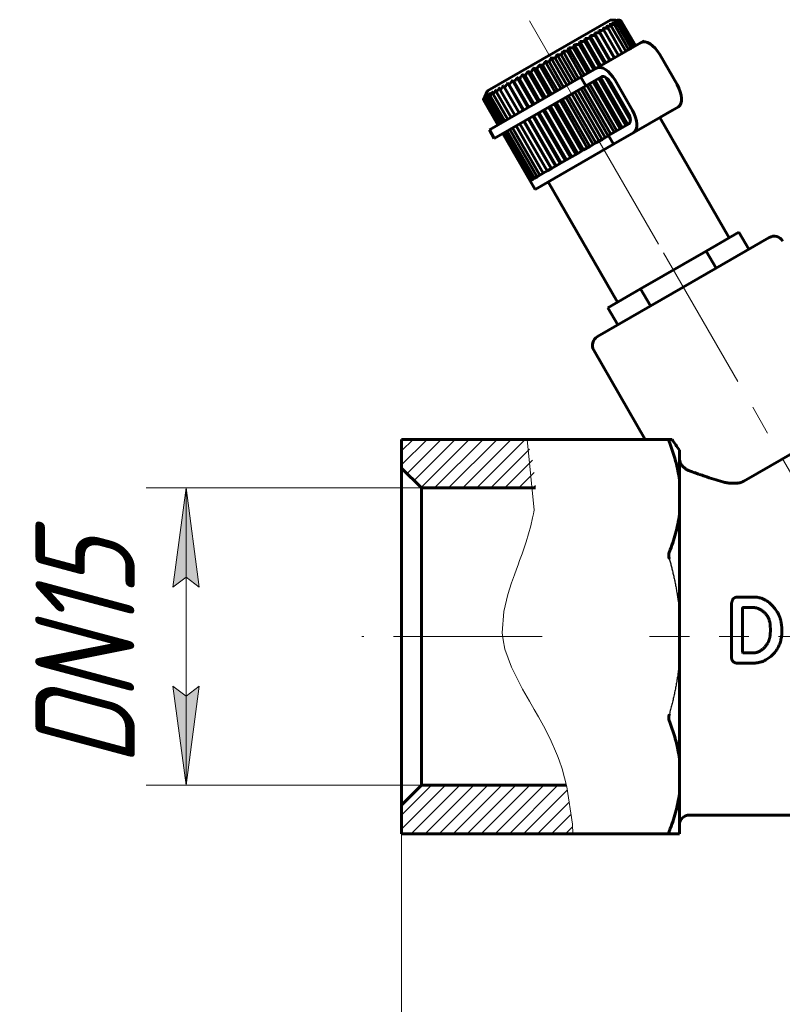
# Model space of a CAD drawing. Header units: millimetres. Extents: x 0 to 210, y 0 to 297.
# Tile 3 of 6: x 45 to 84, y 121 to 170. Entities that reach past the tile are written whole.
import ezdxf

# ---------------------------------------------------------------- set-up
doc = ezdxf.new("R2010")
doc.units = ezdxf.units.MM
for name, pattern in [('K5LT-1', [0]), ('K5LT_AXLED', [12, 7.5, -1.5, 1.5, -1.5]), ('K5LT_BASIC', [0]), ('K5LT_THIN', [0]), ('K5LT_THIN_INCLUDED_TO_HATCHING', [0])]:
    doc.linetypes.add(name, pattern=pattern)
doc.layers.add('Системный слой', color=7, linetype='Continuous')
doc.layers.add('Системный слой (1)', color=7, linetype='Continuous', true_color=0x6c6c6c)
doc.styles.add('KDIMTEXTSTYLE', font='txt', dxfattribs={"width": 0.96, "oblique": 15, "height": 5})
doc.styles.add('KTEXTSTYLE', font='txt', dxfattribs={"width": 0.96, "height": 5})
doc.dimstyles.new('KDIMSTYLE (1.00)', dxfattribs={"dimtxt": 5, "dimasz": 1, "dimexe": 2, "dimexo": 0, "dimgap": 1, "dimtad": 1, "dimtxsty": 'KDIMTEXTSTYLE', "dimsah": 1, "dimcen": 0, "dimdle": 1, "dimadec": 0, "dimazin": 0, "dimtfac": 0.667, "dimtmove": 0, "dimatfit": 3, "dimfxl": 1, "dimtvp": 1, "dimtolj": 1, "dimtzin": 0, "dimarcsym": 0})

# ---------------------------------------------------------------- blocks, each defined once
blk = doc.blocks.new('U2')
at = {"layer": 'Системный слой (1)', "color": 143, "linetype": 'K5LT_BASIC', "lineweight": 60, "true_color": 0x33acca}
for p, q in [((77.989, 165.658), (77.339, 165.283)), ((75.006, 163.936), (71.061, 161.658))]:
    blk.add_line(p, q, dxfattribs=at)
blk = doc.blocks.new('U3')
at = {"layer": 'Системный слой (1)', "color": 143, "linetype": 'K5LT_BASIC', "lineweight": 60, "true_color": 0x33acca}
for p, q in [((82.855, 159.23), (78.525, 156.73)), ((78.525, 156.73), (74.195, 154.23))]:
    blk.add_line(p, q, dxfattribs=at)
blk = doc.blocks.new('U4')
at = {"layer": 'Системный слой (1)', "color": 143, "linetype": 'K5LT_BASIC', "lineweight": 60, "true_color": 0x33acca}
for p, q in [((76.058, 168.873), (75.989, 168.834)), ((76.547, 169.156), (76.1, 168.898)), ((75.893, 168.778), (75.771, 168.708)), ((73.362, 167.317), (68.753, 164.656))]:
    blk.add_line(p, q, dxfattribs=at)
blk = doc.blocks.new('U7')
at = {"layer": 'Системный слой (1)', "color": 7, "linetype": 'K5LT_THIN_INCLUDED_TO_HATCHING', "lineweight": 18, "true_color": 0xffffff}
for p, q in [((70.654, 149.051), (71.004, 145.477)), ((70.934, 145.087), (70.841, 144.685)), ((70.972, 145.288), (70.934, 145.087)), ((70.99, 145.389), (70.972, 145.288)), ((71.004, 145.477), (70.99, 145.389)), ((70.841, 144.685), (70.608, 143.889)), ((70.608, 143.889), (70.398, 143.277)), ((70.398, 143.277), (70.279, 142.947)), ((70.198, 142.724), (70.116, 142.5)), ((70.279, 142.947), (70.198, 142.724)), ((70.012, 142.213), (69.87, 141.808)), ((70.116, 142.5), (70.012, 142.213)), ((69.87, 141.808), (69.683, 141.22)), ((69.683, 141.22), (69.478, 140.362)), ((69.478, 140.362), (69.406, 139.288)), ((69.406, 139.288), (69.415, 139.171)), ((69.415, 139.171), (69.444, 138.938)), ((69.444, 138.938), (69.54, 138.477)), ((69.54, 138.477), (69.863, 137.563)), ((69.863, 137.563), (70.424, 136.451)), ((70.424, 136.451), (70.773, 135.839)), ((70.773, 135.839), (71.009, 135.433)), ((71.009, 135.433), (71.224, 135.057)), ((71.224, 135.057), (71.478, 134.598)), ((71.478, 134.598), (71.81, 133.953)), ((71.81, 133.953), (72.143, 133.204)), ((72.143, 133.204), (72.185, 133.096)), ((72.185, 133.096), (72.267, 132.878)), ((72.267, 132.878), (72.416, 132.435)), ((72.416, 132.435), (72.661, 131.524)), ((72.661, 131.524), (72.938, 129.642)), ((72.938, 129.642), (72.963, 129.157))]:
    blk.add_line(p, q, dxfattribs=at)
blk = doc.blocks.new('D0')
at = {"layer": 'Системный слой (1)'}
for points in [[(54.124, 141.604), (53.465, 146.604), (52.807, 141.604), (53.465, 142.104)], [(53.465, 131.604), (54.124, 136.604), (53.465, 136.104), (52.807, 136.604)]]:
    blk.add_hatch(color=7, dxfattribs=at).paths.add_polyline_path(points)
at = {"layer": 'Системный слой (1)', "color": 7, "linetype": 'K5LT_THIN', "lineweight": 18, "true_color": 0xffffff}
for p, q in [((65.332, 146.604), (51.465, 146.604)), ((52.807, 141.604), (53.465, 146.604)), ((53.465, 146.604), (54.124, 141.604)), ((53.465, 146.604), (53.465, 131.604)), ((53.465, 142.104), (52.807, 141.604)), ((54.124, 141.604), (53.465, 142.104)), ((53.465, 131.604), (52.807, 136.604)), ((52.807, 136.604), (53.465, 136.104)), ((53.465, 136.104), (54.124, 136.604)), ((54.124, 136.604), (53.465, 131.604)), ((65.332, 131.604), (51.465, 131.604))]:
    blk.add_line(p, q, dxfattribs=at)
blk.add_wipeout([(52.465, 132.572), (45.084, 132.572), (45.084, 145.114), (52.465, 145.114)]).dxf.layer = 'Системный слой (1)'
at = {"layer": 'Системный слой (1)', "color": 7, "insert": (45.878, 132.572), "char_height": 5, "attachment_point": 1, "rotation": 90, "style": 'KTEXTSTYLE'}
blk.add_mtext('\\fArial|b0|c204|p34;\\H5.0;\\W1.000;\\Q15;\\fGOST Type AU|b0|i0|c204|p34;\\Q15;\\W0.960;DN15', dxfattribs=at)
blk = doc.blocks.new('KDIMARROW_01')
at = {"layer": 'Системный слой'}
blk.add_hatch(color=0, dxfattribs=at).paths.add_polyline_path([(-5, -0.658), (0, 0), (-5, 0.658), (-4.5, 0)])
at = {"layer": 'Системный слой', "color": 0, "linetype": 'K5LT_THIN', "lineweight": 18}
for p, q in [((-4.5, 0), (-5, 0.658)), ((-5, 0.658), (0, 0)), ((0, 0), (-5, -0.658)), ((-5, -0.658), (-4.5, 0))]:
    blk.add_line(p, q, dxfattribs=at)
at = {"layer": 'Системный слой (1)', "color": 0, "linetype": 'K5LT_THIN', "lineweight": 18}
blk.add_line((110.17, 139.104), (109.17, 139.104), dxfattribs=at)
blk = doc.blocks.new('D1')
at = {"layer": 'Системный слой (1)'}
for points in [[(68.832, 113.092), (69.332, 113.75), (64.332, 113.092), (69.332, 112.434)], [(140.332, 113.092), (135.332, 113.75), (135.832, 113.092), (135.332, 112.434)]]:
    blk.add_hatch(color=7, dxfattribs=at).paths.add_polyline_path(points)
at = {"layer": 'Системный слой (1)', "color": 7, "linetype": 'K5LT_THIN', "lineweight": 18, "true_color": 0xffffff}
for p, q in [((140.332, 139.104), (140.332, 111.092)), ((64.332, 130.604), (64.332, 111.092)), ((64.332, 113.092), (69.332, 113.75)), ((69.332, 113.75), (68.832, 113.092)), ((135.832, 113.092), (135.332, 113.75)), ((135.332, 113.75), (140.332, 113.092)), ((69.332, 112.434), (64.332, 113.092)), ((64.332, 113.092), (140.332, 113.092)), ((68.832, 113.092), (69.332, 112.434)), ((140.332, 113.092), (135.332, 112.434)), ((135.332, 112.434), (135.832, 113.092))]:
    blk.add_line(p, q, dxfattribs=at)
blk.add_wipeout([(98.181, 114.092), (98.181, 121.474), (106.151, 121.474), (106.151, 114.092)]).dxf.layer = 'Системный слой (1)'
at = {"layer": 'Системный слой (1)', "color": 7, "insert": (98.181, 120.679), "char_height": 5, "attachment_point": 1, "style": 'KTEXTSTYLE'}
blk.add_mtext('\\fArial|b0|c204|p34;\\H5.0;\\W1.000;\\Q15;\\fGOST Type AU|b0|i0|c204|p34;\\Q15;\\W0.960;76', dxfattribs=at)

msp = doc.modelspace()

# ---------------------------------------------------------------- hatches: boundary and pattern name
at = {"layer": 'Системный слой (1)'}
h = msp.add_hatch(dxfattribs=at)
h.set_pattern_fill('', angle=45, style=0, pattern_type=0)
h.set_pattern_definition([(45, (0, 0), (-0.3535534, 0.3535534), [])])
h.paths.add_polyline_path([(72.643, 131.604), (65.332, 131.604), (64.332, 130.604), (64.332, 129.157), (72.963, 129.157)])
h.paths.add_polyline_path([(65.332, 146.604), (71.082, 146.604), (70.971, 147.816), (70.654, 149.051), (64.332, 149.051), (64.332, 147.604)])

# ---------------------------------------------------------------- linework, layer by layer
at = {"layer": 'Системный слой (1)', "color": 143, "linetype": 'K5LT_BASIC', "lineweight": 60, "true_color": 0x33acca}
for p, q in [((68.667, 166.627), (74.883, 170.216)), ((74.883, 170.216), (75.378, 170.18)), ((75.624, 168.623), (74.888, 169.897)), ((75.771, 168.708), (75.035, 169.982)), ((75.893, 168.778), (75.157, 170.053)), ((75.989, 168.834), (75.253, 170.108)), ((76.058, 168.873), (75.322, 170.148)), ((76.1, 168.898), (75.364, 170.172)), ((76.114, 168.906), (75.378, 170.18)), ((74.615, 168.04), (73.827, 169.405)), ((74.848, 168.175), (74.06, 169.539)), ((74.81, 168.153), (74.074, 169.427)), ((75.063, 168.299), (74.275, 169.664)), ((75.044, 168.288), (74.308, 169.562)), ((75.259, 168.412), (74.471, 169.777)), ((74.471, 169.777), (74.523, 169.686)), ((75.259, 168.412), (74.523, 169.686)), ((75.452, 168.524), (74.717, 169.798)), ((73.828, 167.586), (73.04, 168.951)), ((74.011, 167.692), (73.276, 168.966)), ((74.103, 167.744), (73.315, 169.109)), ((74.291, 167.853), (73.556, 169.128)), ((74.366, 167.896), (73.578, 169.261)), ((74.558, 168.007), (73.822, 169.282)), ((76.403, 169.073), (74.153, 167.774)), ((76.575, 169.107), (76.547, 169.156)), ((72.957, 167.083), (72.169, 168.448)), ((73.115, 167.174), (72.379, 168.449)), ((73.253, 167.254), (72.465, 168.619)), ((73.421, 167.351), (72.685, 168.625)), ((73.544, 167.422), (72.756, 168.787)), ((73.72, 167.524), (72.985, 168.798)), ((78.211, 166.941), (77.336, 168.457)), ((72.064, 166.567), (71.276, 167.932)), ((72.185, 166.637), (71.449, 167.912)), ((72.36, 166.738), (71.572, 168.103)), ((72.494, 166.816), (71.759, 168.09)), ((72.658, 166.911), (71.87, 168.275)), ((72.805, 166.995), (72.069, 168.27)), ((71.212, 166.076), (70.424, 167.441)), ((71.288, 166.12), (70.553, 167.394)), ((71.488, 166.235), (70.7, 167.599)), ((71.579, 166.288), (70.844, 167.562)), ((71.772, 166.399), (70.984, 167.764)), ((71.879, 166.461), (71.143, 167.735)), ((73.362, 167.317), (74.153, 167.774)), ((69.003, 164.223), (73.612, 166.884)), ((69.52, 166.798), (69.46, 166.884)), ((70.248, 165.519), (69.46, 166.884)), ((70.465, 165.644), (69.677, 167.009)), ((70.49, 165.659), (69.754, 166.933)), ((70.699, 165.779), (69.911, 167.144)), ((70.742, 165.804), (70.006, 167.078)), ((70.949, 165.924), (70.161, 167.288)), ((71.008, 165.958), (70.273, 167.232)), ((73.362, 167.317), (73.612, 166.884)), ((74.403, 167.341), (73.612, 166.884)), ((75.046, 164.536), (73.671, 166.918)), ((75.169, 164.607), (73.794, 166.989)), ((75.345, 164.709), (73.97, 167.091)), ((75.453, 164.771), (74.078, 167.153)), ((75.636, 164.877), (74.261, 167.259)), ((75.728, 164.93), (74.353, 167.311)), ((75.859, 165.138), (74.599, 167.321)), ((75.79, 165.429), (74.816, 167.116)), ((75.745, 165.517), (74.87, 167.033)), ((75.086, 167.158), (75.961, 165.642)), ((68.667, 166.627), (68.45, 166.18)), ((69.529, 165.104), (68.793, 166.378)), ((69.676, 165.189), (68.94, 166.463)), ((69.847, 165.288), (69.112, 166.562)), ((70.041, 165.399), (69.305, 166.674)), ((70.256, 165.523), (69.52, 166.798)), ((74.119, 164.001), (72.744, 166.383)), ((74.283, 164.096), (72.908, 166.478)), ((74.43, 164.181), (73.055, 166.562)), ((74.582, 164.268), (73.207, 166.65)), ((74.74, 164.359), (73.365, 166.741)), ((74.878, 164.439), (73.503, 166.821)), ((69.186, 164.906), (68.45, 166.18)), ((69.2, 164.914), (68.464, 166.188)), ((69.241, 164.938), (68.506, 166.212)), ((69.311, 164.978), (68.575, 166.252)), ((69.407, 165.033), (68.671, 166.308)), ((73.397, 163.584), (72.022, 165.966)), ((73.504, 163.646), (72.129, 166.028)), ((73.689, 163.753), (72.314, 166.134)), ((73.81, 163.823), (72.435, 166.204)), ((73.985, 163.924), (72.61, 166.305)), ((72.367, 162.989), (70.992, 165.371)), ((72.574, 163.109), (71.199, 165.491)), ((72.633, 163.143), (71.258, 165.525)), ((72.837, 163.261), (71.462, 165.643)), ((72.913, 163.305), (71.538, 165.687)), ((73.113, 163.42), (71.738, 165.802)), ((73.204, 163.473), (71.829, 165.855)), ((76.028, 164.526), (78.278, 165.825)), ((71.666, 162.585), (70.291, 164.966)), ((71.873, 162.705), (70.498, 165.086)), ((71.881, 162.709), (70.506, 165.09)), ((72.09, 162.83), (70.715, 165.211)), ((72.115, 162.844), (70.74, 165.226)), ((72.324, 162.965), (70.949, 165.346)), ((74.756, 164.369), (75.778, 164.959)), ((77.339, 165.283), (80.839, 159.221)), ((69.003, 164.223), (68.753, 164.656)), ((70.811, 162.091), (69.436, 164.473)), ((70.825, 162.099), (69.45, 164.481)), ((70.866, 162.123), (69.491, 164.505)), ((70.936, 162.163), (69.561, 164.545)), ((71.032, 162.219), (69.657, 164.6)), ((71.154, 162.289), (69.779, 164.671)), ((71.301, 162.374), (69.926, 164.756)), ((71.472, 162.473), (70.097, 164.855)), ((74.756, 164.369), (74.74, 164.359)), ((74.756, 164.369), (75.006, 163.936)), ((76.028, 164.526), (75.006, 163.936)), ((74.119, 164.001), (73.81, 163.823)), ((74.43, 164.181), (74.119, 164.001)), ((74.74, 164.359), (74.43, 164.181)), ((73.204, 163.473), (72.913, 163.305)), ((73.504, 163.646), (73.204, 163.473)), ((73.81, 163.823), (73.504, 163.646)), ((72.367, 162.989), (72.115, 162.844)), ((72.633, 163.143), (72.367, 162.989)), ((72.913, 163.305), (72.633, 163.143)), ((71.472, 162.473), (71.301, 162.374)), ((71.666, 162.585), (71.472, 162.473)), ((71.881, 162.709), (71.666, 162.585)), ((72.115, 162.844), (71.881, 162.709)), ((70.825, 162.099), (70.811, 162.091)), ((70.811, 162.091), (71.061, 161.658)), ((70.866, 162.123), (70.825, 162.099)), ((70.936, 162.163), (70.866, 162.123)), ((71.032, 162.219), (70.936, 162.163)), ((71.154, 162.289), (71.032, 162.219)), ((71.301, 162.374), (71.154, 162.289)), ((71.71, 162.033), (75.21, 155.971)), ((81.327, 159.502), (79.676, 158.549)), ((81.827, 158.636), (81.327, 159.502)), ((79.676, 158.549), (76.374, 156.643)), ((80.176, 157.683), (79.676, 158.549)), ((76.374, 156.643), (74.723, 155.689)), ((76.874, 155.777), (76.374, 156.643)), ((75.223, 154.823), (74.723, 155.689)), ((74.012, 153.547), (76.607, 149.051)), ((81.581, 146.947), (87.855, 150.57)), ((70.654, 149.051), (64.332, 149.051)), ((64.332, 149.051), (64.332, 147.604)), ((70.654, 149.051), (77.824, 149.051)), ((77.96, 149.051), (77.824, 149.051)), ((78.332, 147.008), (78.332, 148.512)), ((65.332, 146.604), (64.332, 147.604)), ((64.332, 130.604), (64.332, 147.604)), ((78.332, 145.268), (78.332, 147.008)), ((71.082, 146.604), (65.332, 146.604)), ((65.332, 146.604), (65.332, 131.604)), ((78.332, 140.335), (78.332, 145.268)), ((81.219, 141.09), (81.302, 141.094)), ((82.094, 141.094), (81.302, 141.094)), ((80.96, 138.033), (80.96, 140.778)), ((81.507, 138.297), (81.514, 140.541)), ((82.056, 140.567), (81.54, 140.567)), ((78.332, 137.874), (78.332, 140.335)), ((82.914, 139.378), (82.914, 139.537)), ((81.533, 138.282), (81.507, 138.297)), ((82.056, 138.282), (81.533, 138.282)), ((78.332, 132.94), (78.332, 137.874)), ((81.989, 137.755), (81.262, 137.755)), ((78.332, 131.201), (78.332, 132.94)), ((65.332, 131.604), (64.332, 130.604)), ((72.643, 131.604), (65.332, 131.604)), ((78.332, 129.157), (78.332, 131.201)), ((64.332, 130.604), (64.332, 129.157)), ((124.832, 130.104), (78.832, 130.104)), ((64.332, 129.157), (72.963, 129.157)), ((77.824, 129.157), (72.963, 129.157)), ((77.824, 129.157), (78.332, 129.157))]:
    msp.add_line(p, q, dxfattribs=at)
at = {"layer": 'Системный слой (1)', "color": 30, "linetype": 'K5LT_AXLED', "lineweight": 18, "true_color": 0xff8000}
for p, q in [((70.775, 170.153), (72.914, 166.448)), ((73.525, 165.39), (79.025, 155.864)), ((77.525, 158.462), (84.275, 146.771)), ((71.422, 139.104), (62.332, 139.104)), ((126.832, 139.104), (76.832, 139.104))]:
    msp.add_line(p, q, dxfattribs=at)
at = {"layer": 'Системный слой (1)', "color": 143, "linetype": 'K5LT_BASIC', "lineweight": 60, "true_color": 0x33acca}
for centre, start, end in [((83.105, 158.797), 30, 120), ((74.445, 153.797), 120, 210), ((78.832, 129.604), 90, 180)]:
    msp.add_arc(centre, 0.5, start, end, dxfattribs=at)
for centre, major_axis, start_param, end_param in [((76.903, 168.207), (-0.5, 0.866), 4.712389, 6.283185), ((74.653, 166.908), (-0.5, 0.866), 4.712389, 6.283185), ((74.653, 166.908), (-0.25, 0.433), 4.712389, 6.283185), ((77.778, 166.691), (0.5, -0.866), 0, 1.570796), ((75.528, 165.392), (0.25, -0.433), 0, 1.570796), ((75.528, 165.392), (-0.5, 0.866), 3.141593, 4.712389)]:
    msp.add_ellipse(centre, major_axis=major_axis, ratio=0.5, start_param=start_param, end_param=end_param, dxfattribs=at)
for points, weights in [([(74.888, 169.897), (74.764, 169.888), (74.646, 169.878)], [1.03363990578, 1.03119665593, 1.02790230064]), ([(74.646, 169.878), (74.68, 169.84), (74.717, 169.798)], [1.01959448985, 1.02347354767, 1.02639343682]), ([(75.035, 169.982), (74.914, 169.975), (74.799, 169.966)], [1.0333004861, 1.03084801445, 1.02754478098]), ([(74.799, 169.966), (74.842, 169.934), (74.888, 169.897)], [1.02081336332, 1.02466050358, 1.02754712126]), ([(75.157, 170.053), (75.04, 170.048), (74.928, 170.041)], [1.03286951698, 1.03040535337, 1.02709086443]), ([(74.928, 170.041), (74.98, 170.013), (75.035, 169.982)], [1.0220382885, 1.02585320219, 1.02870623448]), ([(75.253, 170.108), (75.14, 170.105), (75.032, 170.101)], [1.03235239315, 1.02987422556, 1.02654625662]), ([(75.032, 170.101), (75.093, 170.079), (75.157, 170.053)], [1.0232586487, 1.0270413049, 1.02986072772]), ([(75.322, 170.148), (75.214, 170.148), (75.111, 170.146)], [1.03175546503, 1.02926116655, 1.02591767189]), ([(75.111, 170.146), (75.18, 170.129), (75.253, 170.108)], [1.02446323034, 1.02821389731, 1.03099999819]), ([(75.364, 170.172), (75.261, 170.175), (75.164, 170.177)], [1.0307958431, 1.02832249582, 1.02500062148]), ([(75.164, 170.177), (75.241, 170.164), (75.322, 170.148)], [1.02564032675, 1.02935959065, 1.0321129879]), ([(75.378, 170.18), (75.281, 170.187), (75.19, 170.192)], [1.02996576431, 1.02748659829, 1.02415963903]), ([(75.19, 170.192), (75.274, 170.183), (75.364, 170.172)], [1.0265549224, 1.03020123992, 1.03288042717]), ([(73.827, 169.405), (73.824, 169.346), (73.822, 169.282)], [1.0221214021, 1.02593412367, 1.02878487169]), ([(74.074, 169.427), (73.947, 169.417), (73.827, 169.405)], [1.03401395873, 1.03158088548, 1.02829632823]), ([(74.308, 169.562), (74.181, 169.552), (74.06, 169.539)], [1.03407170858, 1.03164020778, 1.02835716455]), ([(74.06, 169.539), (74.066, 169.486), (74.074, 169.427)], [1.02089644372, 1.024741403, 1.02762574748]), ([(74.523, 169.686), (74.396, 169.676), (74.275, 169.664)], [1.03402801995, 1.03159532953, 1.02831114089]), ([(74.275, 169.664), (74.291, 169.615), (74.308, 169.562)], [1.01967683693, 1.02355374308, 1.02647138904]), ([(74.717, 169.798), (74.591, 169.788), (74.471, 169.777)], [1.03388346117, 1.03144683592, 1.02815885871]), ([(73.04, 168.951), (73.012, 168.877), (72.985, 168.798)], [1.02571893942, 1.02943610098, 1.03218730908]), ([(73.276, 168.966), (73.155, 168.959), (73.04, 168.951)], [1.03324604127, 1.03079209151, 1.02748743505]), ([(73.315, 169.109), (73.295, 169.04), (73.276, 168.966)], [1.02454414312, 1.02829265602, 1.03107651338]), ([(73.556, 169.128), (73.432, 169.119), (73.315, 169.109)], [1.03359844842, 1.03115407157, 1.02785863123]), ([(73.578, 169.261), (73.566, 169.197), (73.556, 169.128)], [1.02334105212, 1.02712152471, 1.02993867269]), ([(73.822, 169.282), (73.697, 169.272), (73.578, 169.261)], [1.03385552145, 1.03141813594, 1.02812942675]), ([(72.169, 168.448), (72.119, 168.362), (72.069, 168.27)], [1.02895193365, 1.03258207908, 1.03524270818]), ([(72.379, 168.449), (72.271, 168.449), (72.169, 168.448)], [1.03166672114, 1.02917002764, 1.02582422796]), ([(72.465, 168.619), (72.422, 168.537), (72.379, 168.449)], [1.02793511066, 1.03159274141, 1.03428197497]), ([(72.685, 168.625), (72.572, 168.623), (72.465, 168.619)], [1.03227417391, 1.0297938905, 1.02646388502]), ([(72.756, 168.787), (72.72, 168.709), (72.685, 168.625)], [1.026853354, 1.03054010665, 1.03325965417]), ([(72.985, 168.798), (72.868, 168.793), (72.756, 168.787)], [1.03280277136, 1.03033679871, 1.02702056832]), ([(71.276, 167.932), (71.21, 167.837), (71.143, 167.735)], [1.03149469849, 1.0350556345, 1.03764426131]), ([(71.449, 167.912), (71.36, 167.923), (71.276, 167.932)], [1.02944696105, 1.02689062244, 1.02348743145]), ([(71.572, 168.103), (71.511, 168.011), (71.449, 167.912)], [1.03074298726, 1.03432445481, 1.03693443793]), ([(71.759, 168.09), (71.663, 168.098), (71.572, 168.103)], [1.03024496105, 1.02771000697, 1.02432738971]), ([(71.87, 168.275), (71.815, 168.186), (71.759, 168.09)], [1.02989176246, 1.03349640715, 1.03613050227]), ([(72.069, 168.27), (71.967, 168.274), (71.87, 168.275)], [1.03098768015, 1.02847268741, 1.02510927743]), ([(70.424, 167.441), (70.349, 167.34), (70.273, 167.232)], [1.03305947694, 1.03657748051, 1.03912146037]), ([(70.553, 167.394), (70.487, 167.419), (70.424, 167.441)], [1.02680935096, 1.02418278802, 1.02071205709]), ([(70.7, 167.599), (70.627, 167.5), (70.553, 167.394)], [1.03266097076, 1.03618993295, 1.03874530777]), ([(70.844, 167.562), (70.77, 167.582), (70.7, 167.599)], [1.02772022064, 1.02511782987, 1.02167034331]), ([(70.984, 167.764), (70.914, 167.666), (70.844, 167.562)], [1.03213694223, 1.03568028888, 1.03825062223]), ([(71.143, 167.735), (71.061, 167.751), (70.984, 167.764)], [1.02860240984, 1.02602350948, 1.02259861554]), ([(69.46, 166.884), (69.384, 166.782), (69.305, 166.674)], [1.0333128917, 1.03682391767, 1.03936064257]), ([(69.677, 167.009), (69.599, 166.907), (69.52, 166.798)], [1.03345443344, 1.03696155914, 1.03949422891]), ([(69.754, 166.933), (69.714, 166.973), (69.677, 167.009)], [1.02399233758, 1.02129154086, 1.01774945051]), ([(69.911, 167.144), (69.833, 167.042), (69.754, 166.933)], [1.03345909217, 1.03696608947, 1.03949862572]), ([(70.006, 167.078), (69.957, 167.113), (69.911, 167.144)], [1.02493687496, 1.02226088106, 1.01874262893]), ([(70.161, 167.288), (70.084, 167.187), (70.006, 167.078)], [1.03332680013, 1.03683744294, 1.03937376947]), ([(70.273, 167.232), (70.215, 167.262), (70.161, 167.288)], [1.0258786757, 1.02322750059, 1.01973310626]), ([(68.563, 166.366), (68.513, 166.28), (68.464, 166.188)], [1.02888520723, 1.03251715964, 1.03517966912]), ([(68.617, 166.397), (68.561, 166.308), (68.506, 166.212)], [1.02983063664, 1.03343694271, 1.03607276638]), ([(68.506, 166.212), (68.534, 166.291), (68.563, 166.366)], [1.02872205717, 1.02614634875, 1.02272452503]), ([(68.697, 166.443), (68.636, 166.351), (68.575, 166.252)], [1.03068823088, 1.03427119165, 1.0368827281]), ([(68.575, 166.252), (68.596, 166.327), (68.617, 166.397)], [1.0278445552, 1.02524547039, 1.02180116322]), ([(68.803, 166.504), (68.737, 166.409), (68.671, 166.308)], [1.03144702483, 1.03500926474, 1.03759924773]), ([(68.671, 166.308), (68.684, 166.378), (68.697, 166.443)], [1.02693713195, 1.02431395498, 1.02084647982]), ([(68.933, 166.579), (68.864, 166.482), (68.793, 166.378)], [1.0320969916, 1.03564143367, 1.03821290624]), ([(68.793, 166.378), (68.797, 166.443), (68.803, 166.504)], [1.02600868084, 1.02336093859, 1.01986984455]), ([(68.94, 166.463), (68.936, 166.524), (68.933, 166.579)], [1.02506791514, 1.02239536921, 1.01888043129]), ([(69.087, 166.668), (69.014, 166.569), (68.94, 166.463)], [1.03262929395, 1.0361591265, 1.03871540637]), ([(69.112, 166.562), (69.098, 166.617), (69.087, 166.668)], [1.02412326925, 1.02142590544, 1.01788711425]), ([(69.263, 166.77), (69.188, 166.669), (69.112, 166.562)], [1.03303652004, 1.03655515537, 1.03909979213]), ([(69.305, 166.674), (69.283, 166.724), (69.263, 166.77)], [1.02318281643, 1.02046083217, 1.01689838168]), ([(68.535, 166.35), (68.493, 166.268), (68.45, 166.18)], [1.02786359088, 1.03152315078, 1.03421439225]), ([(68.464, 166.188), (68.5, 166.272), (68.535, 166.35)], [1.02956067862, 1.02700738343, 1.02360712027])]:
    msp.add_rational_spline(points, weights, degree=2, dxfattribs=at)
for points, knots in [([(77.824, 149.051), (77.816, 149.051), (77.806, 149.048), (77.798, 149.034), (77.795, 149.015), (77.799, 148.975), (77.812, 148.934), (77.824, 148.905)], [0, 0, 0, 0, 1.800142, 2.612228, 4.000012, 5.422932, 8, 8, 8, 8]), ([(77.824, 148.905), (77.927, 148.643), (78.091, 148.17), (78.249, 147.534), (78.311, 147.165), (78.332, 147.008)], [0, 0, 0, 0, 2.542668, 4.526384, 6, 6, 6, 6]), ([(78.832, 147.461), (78.779, 147.48), (78.725, 147.507), (78.624, 147.572), (78.576, 147.61), (78.493, 147.693), (78.457, 147.735), (78.402, 147.82), (78.38, 147.86), (78.348, 147.943), (78.338, 147.984), (78.332, 148.037), (78.332, 148.05), (78.332, 148.063)], [-0.2166133, -0.2166133, -0.2166133, -0.2166133, -0.1896139, -0.1896139, -0.1644393, -0.1644393, -0.1435695, -0.1435695, -0.1267486, -0.1267486, -0.1097926, -0.1097926, -0.1039963, -0.1039963, -0.1039963, -0.1039963]), ([(80.514, 146.909), (80.361, 146.954), (80.048, 147.049), (79.67, 147.171), (79.417, 147.257), (79.288, 147.301), (79.184, 147.337), (79.028, 147.391), (78.901, 147.436), (78.832, 147.461)], [0, 0, 0, 0, 2.404116, 5.151984, 6.720653, 7.067431, 7.554175, 8.657468, 10, 10, 10, 10]), ([(81.31, 146.854), (81.255, 146.845), (81.152, 146.834), (81.002, 146.833), (80.897, 146.839), (80.808, 146.849), (80.683, 146.866), (80.581, 146.889), (80.514, 146.909)], [0, 0, 0, 0, 2.169337, 3.733405, 4.961226, 5.500282, 6.59073, 9, 9, 9, 9]), ([(81.31, 146.854), (81.331, 146.857), (81.352, 146.861), (81.447, 146.884), (81.517, 146.91), (81.581, 146.947)], [0, 0, 0, 0, 0.00665377, 0.00665377, 0.0310451, 0.0310451, 0.0310451, 0.0310451]), ([(78.332, 145.268), (78.288, 144.939), (78.156, 144.303), (77.945, 143.678), (77.824, 143.371)], [0, 0, 0, 0, 2.538872, 5, 5, 5, 5]), ([(77.824, 143.371), (77.816, 143.351), (77.803, 143.306), (77.796, 143.242), (77.796, 143.174), (77.803, 143.103), (77.816, 143.046), (77.824, 143.017)], [0, 0, 0, 0, 1.800142, 3.551355, 4.48823, 6.225915, 8, 8, 8, 8]), ([(77.824, 135.191), (77.816, 135.162), (77.803, 135.105), (77.796, 135.033), (77.796, 134.965), (77.803, 134.901), (77.816, 134.858), (77.824, 134.838)], [0, 0, 0, 0, 1.800142, 3.551355, 4.48823, 6.225915, 8, 8, 8, 8]), ([(77.824, 134.838), (77.927, 134.575), (78.091, 134.103), (78.249, 133.467), (78.311, 133.098), (78.332, 132.94)], [0, 0, 0, 0, 2.542668, 4.526384, 6, 6, 6, 6]), ([(78.332, 131.201), (78.288, 130.872), (78.156, 130.235), (77.945, 129.61), (77.824, 129.303)], [0, 0, 0, 0, 2.538872, 5, 5, 5, 5]), ([(77.824, 129.303), (77.816, 129.283), (77.806, 129.256), (77.798, 129.22), (77.795, 129.193), (77.798, 129.174), (77.806, 129.161), (77.816, 129.157), (77.824, 129.157)], [0, 0, 0, 0, 2.025159, 2.938757, 4.500013, 6.100799, 7.004155, 9, 9, 9, 9])]:
    msp.add_open_spline(points, degree=3, knots=knots, dxfattribs=at)
for points, degree in [([(77.96, 149.051), (78.084, 148.872), (78.208, 148.692), (78.332, 148.512)], 3), ([(81.219, 141.09), (81.003, 141.08), (80.96, 140.778)], 2), ([(83.323, 140.236), (82.826, 141.094), (82.094, 141.094)], 2), ([(81.54, 140.567), (81.514, 140.562), (81.514, 140.541)], 2), ([(82.253, 140.541), (82.13, 140.567), (82.056, 140.567)], 2), ([(82.914, 139.537), (82.914, 140.277), (82.253, 140.541)], 2), ([(83.494, 139.378), (83.494, 139.901), (83.323, 140.236)], 2), ([(82.569, 137.861), (83.494, 138.346), (83.494, 139.378)], 2), ([(82.781, 138.772), (82.914, 139.014), (82.914, 139.378)], 2), ([(82.056, 138.282), (82.465, 138.282), (82.781, 138.772)], 2), ([(80.96, 138.033), (80.972, 137.79), (81.262, 137.755)], 2), ([(81.989, 137.755), (82.201, 137.755), (82.569, 137.861)], 2)]:
    msp.add_open_spline(points, degree=degree, dxfattribs=at)
at = {"layer": 'Системный слой (1)', "color": 7, "linetype": 'K5LT-1'}
for points, knots in [([(77.824, 143.017), (77.833, 142.984), (77.851, 142.918), (77.878, 142.818), (77.905, 142.717), (77.931, 142.615), (77.956, 142.514), (77.981, 142.412), (78.006, 142.309), (78.039, 142.163), (78.081, 141.973), (78.128, 141.741), (78.172, 141.508), (78.212, 141.275), (78.248, 141.04), (78.28, 140.806), (78.308, 140.573), (78.324, 140.415), (78.332, 140.335)], [0, 0, 0, 0, 0.115014, 0.230029, 0.345043, 0.460057, 0.575072, 0.690086, 0.8051, 0.920115, 1.1801, 1.440086, 1.700072, 1.960057, 2.220043, 2.480029, 2.740014, 3, 3, 3, 3]), ([(78.332, 137.874), (78.329, 137.842), (78.323, 137.779), (78.313, 137.685), (78.303, 137.593), (78.292, 137.501), (78.28, 137.41), (78.269, 137.32), (78.256, 137.23), (78.236, 137.089), (78.206, 136.898), (78.163, 136.652), (78.116, 136.406), (78.065, 136.161), (78.01, 135.918), (77.952, 135.673), (77.889, 135.431), (77.846, 135.27), (77.824, 135.191)], [0, 0, 0, 0, 0.100729, 0.201458, 0.302187, 0.402916, 0.503646, 0.604375, 0.705104, 0.805833, 1.080104, 1.354375, 1.628646, 1.902916, 2.177187, 2.451458, 2.725729, 3, 3, 3, 3])]:
    msp.add_open_spline(points, degree=3, knots=knots, dxfattribs=at)

# ---------------------------------------------------------------- block references
at = {"layer": 'Системный слой (1)'}
for name in ['U4', 'U2', 'U3', 'U7']:
    msp.add_blockref(name, (0, 0), dxfattribs=at)

# ---------------------------------------------------------------- next in the draw order: dimensions: what is measured, and where the dimension line sits
at = {"layer": 'Системный слой (1)', "color": 7}
dim = msp.add_linear_dim(base=(53.465, 146.604), p1=(65.332, 131.604), p2=(65.332, 146.604), angle=90, dimstyle='KDIMSTYLE (1.00)', override={"dimexo": 0, "dimpost": '\\fGOST Type AU|b0|c204|p34;\\H5.0;\\W0.960;\\Q15;\\fGOST Type AU|b0|i0|c204|p34;\\Q15;DN\\fGOST Type AU|b0|c204|p34;\\H5.0;\\W0.960;\\Q15;<>', "dimblk1": 'KDIMARROW_01', "dimblk2": 'KDIMARROW_01', "dimse1": 0, "dimse2": 0, "dimclrt": 7, "dimtol": 1, "dimtp": 0, "dimtm": 0, "dimtdec": 5, "dimtolj": 1}, dxfattribs=at)
dim.commit()
dim.dimension.update_dxf_attribs({"geometry": 'D0', "text_midpoint": (53.465, 139.104), "dimtype": 160})

# ---------------------------------------------------------------- next in the draw order: dimensions: what is measured, and where the dimension line sits
dim = msp.add_linear_dim(base=(64.332, 113.092), p1=(140.332, 139.104), p2=(64.332, 130.604), dimstyle='KDIMSTYLE (1.00)', override={"dimexo": 0, "dimpost": '\\fGOST Type AU|b0|c204|p34;\\H5.0;\\W0.960;\\Q15;<>', "dimblk1": 'KDIMARROW_01', "dimblk2": 'KDIMARROW_01', "dimse1": 0, "dimse2": 0, "dimclrt": 7, "dimtol": 1, "dimtp": 0, "dimtm": 0, "dimtdec": 5, "dimtolj": 1}, dxfattribs=at)
dim.commit()
dim.dimension.update_dxf_attribs({"geometry": 'D1', "text_midpoint": (102.332, 113.092), "dimtype": 160})

doc.saveas('drawing.dxf')
